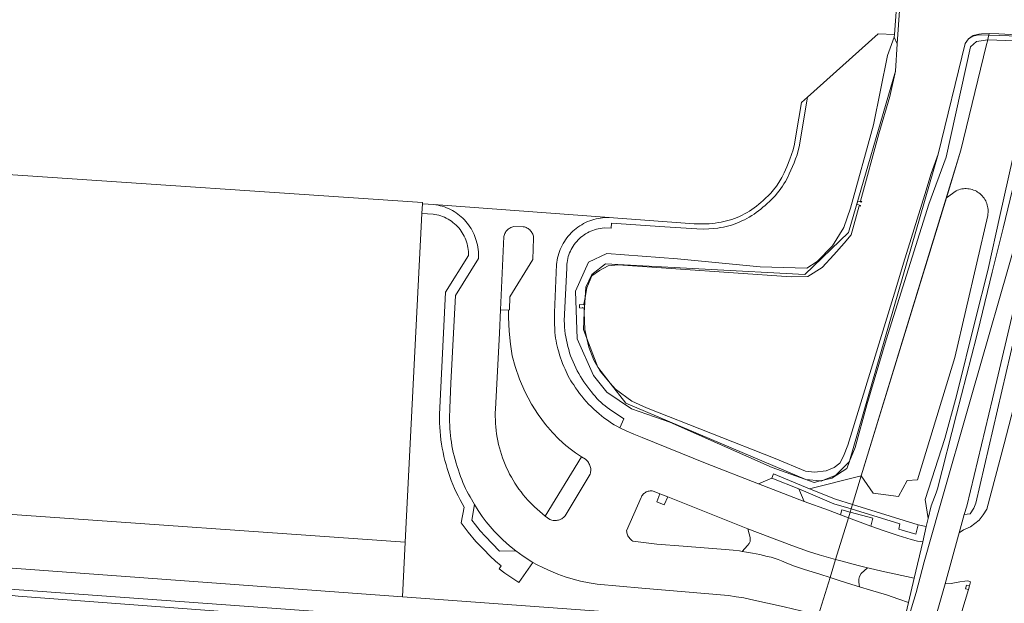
# Model space of a CAD drawing. Header units: metres. Extents: x 89888 to 94270, y 464165 to 468904.
# Tile 69 of 256: x 91215 to 91450, y 466301 to 466441. Entities that reach past the tile are written whole.
import ezdxf

# ---------------------------------------------------------------- set-up
doc = ezdxf.new("R2010")
doc.units = ezdxf.units.M
for name, color, linetype, lineweight in [('G_GRENS_ALGEMEEN_0', 251, 'CONTINUOUS', 13), ('T_CULTUURGRENS_0', 251, 'CONTINUOUS', 13), ('T_HEK_LIJN_0', 251, 'CONTINUOUS', 13), ('V_WEGGRENS_0', 251, 'CONTINUOUS', 13), ('W_WALBESCHERMING_LIJN_0', 251, 'CONTINUOUS', 13), ('W_WATERGRENS_0', 251, 'CONTINUOUS', 13)]:
    doc.layers.add(name, color=color, linetype=linetype, lineweight=lineweight)

msp = doc.modelspace()

# ---------------------------------------------------------------- linework, layer by layer
at = {"layer": 'G_GRENS_ALGEMEEN_0'}
for p, q in [((91424.12, 466437.5), (91432.29, 466539.21)), ((91168.75, 466406.9), (91311.23, 466397.3)), ((91311.23, 466397.3), (91311.22, 466397.02))]:
    msp.add_line(p, q, dxfattribs=at)
at = {"layer": 'T_CULTUURGRENS_0'}
for p, q in [((91424.07, 466436.84), (91424.12, 466437.5)), ((91424.07, 466436.84), (91424.79, 466435.25)), ((91446.11, 466434.78), (91446.48, 466436.28)), ((91446.48, 466436.28), (91446.59, 466436.76)), ((91446.48, 466436.28), (91446.48, 466436.28)), ((91446.59, 466436.76), (91446.75, 466437.39)), ((91436.55, 466398.44), (91440.05, 466409.87)), ((91416.18, 466331.91), (91436.55, 466398.44)), ((91413.42, 466335.38), (91413.38, 466335.29)), ((91403.79, 466328.81), (91416.18, 466331.91)), ((91407.18, 466330.86), (91406.39, 466330.66)), ((91431.75, 466319.74), (91429.84, 466320.18)), ((91307.1, 466315.97), (91306.44, 466302.94))]:
    msp.add_line(p, q, dxfattribs=at)
for points in [[(91406.39, 466330.66), (91404.93, 466330.3), (91394.85, 466333.91), (91370.42, 466344.76), (91361.21, 466347.9), (91355.34, 466351.91), (91352.1, 466355.89), (91348.26, 466364.67), (91347.86, 466376.07), (91350.92, 466383), (91355.31, 466385.08), (91372.23, 466383.79), (91391.98, 466381.91), (91403.18, 466381.56), (91405.62, 466383.18), (91409.34, 466386.96), (91412.04, 466391.33), (91413.59, 466395.93), (91419.13, 466415.93), (91422.5, 466432.53), (91424.07, 466436.84)], [(91446.48, 466436.28), (91443.8, 466435.82), (91442.34, 466434.6), (91436.49, 466408.13), (91432.38, 466396.9), (91422.18, 466364.41), (91417.49, 466348.84), (91414.76, 466338.66), (91413.42, 466335.38)], [(91453.84, 466414.53), (91454.77, 466418.96), (91459.26, 466435.73), (91446.48, 466436.28)], [(91432.21, 466321.71), (91431.46, 466326.23), (91436.21, 466340.86), (91439.02, 466351.07), (91443.51, 466369.4), (91446.44, 466381.07), (91449.46, 466394.44), (91452.4, 466407.61), (91453.84, 466414.53)], [(91416.18, 466331.91), (91419.02, 466327.71), (91425.09, 466326.97), (91427.14, 466330.73), (91429.63, 466330.9), (91438.55, 466360.2), (91446.44, 466394.22), (91446.5, 466394.57), (91446.53, 466394.93), (91446.54, 466395.29), (91446.53, 466395.64), (91446.49, 466396), (91446.43, 466396.35), (91446.35, 466396.7), (91446.24, 466397.04), (91446.11, 466397.38), (91445.96, 466397.7), (91445.78, 466398.02), (91445.59, 466398.32), (91445.37, 466398.6), (91445.14, 466398.88), (91444.89, 466399.13), (91444.62, 466399.37), (91444.34, 466399.59), (91444.04, 466399.79), (91443.74, 466399.98), (91443.41, 466400.14), (91443.08, 466400.27), (91442.74, 466400.39), (91442.4, 466400.48), (91442.05, 466400.55), (91441.69, 466400.6), (91441.33, 466400.62), (91440.98, 466400.62), (91440.62, 466400.59), (91440.26, 466400.54), (91439.91, 466400.47), (91439.57, 466400.37), (91439.23, 466400.25), (91438.9, 466400.11), (91436.55, 466398.44)], [(91413.38, 466335.29), (91412.71, 466333.65), (91409.19, 466331.36), (91407.18, 466330.86)], [(91306.44, 466302.94), (91209.69, 466310), (91206.21, 466309.69), (91203.2, 466308.53), (91199.62, 466305.45)], [(91302.6, 466298.2), (91204.72, 466305.35), (91204.31, 466304.92), (91205.26, 466304.14), (91214.48, 466303.08), (91320.82, 466295.08)], [(91306.44, 466302.94), (91375.21, 466297.92), (91389.19, 466296.9), (91394.36, 466295.85), (91397.98, 466293.95), (91401.13, 466291.04), (91401.04, 466289.25)]]:
    msp.add_lwpolyline(points, dxfattribs=at)
at = {"layer": 'T_HEK_LIJN_0'}
for p, q in [((91446.75, 466437.39), (91446.83, 466437.72)), ((91446.11, 466434.78), (91446.48, 466436.28)), ((91446.48, 466436.28), (91446.59, 466436.76)), ((91446.59, 466436.76), (91446.75, 466437.39)), ((91440.05, 466409.87), (91446.11, 466434.78)), ((91416.18, 466331.91), (91440.05, 466409.87)), ((91311.22, 466397.02), (91311.1, 466394.71)), ((91311.23, 466397.3), (91311.22, 466397.02)), ((91311.1, 466394.71), (91307.1, 466315.97)), ((91414.08, 466325.04), (91416.18, 466331.91)), ((91413.75, 466323.96), (91414.08, 466325.04)), ((91413.11, 466321.87), (91413.52, 466323.22)), ((91413.52, 466323.22), (91413.75, 466323.96)), ((91410.05, 466311.88), (91413.11, 466321.87)), ((91408.72, 466307.53), (91410.05, 466311.88)), ((91405.98, 466298.58), (91408.72, 466307.53))]:
    msp.add_line(p, q, dxfattribs=at)
at = {"layer": 'V_WEGGRENS_0'}
for p, q in [((91311.22, 466397.02), (91311.1, 466394.71)), ((91313.92, 466396.82), (91311.22, 466397.02)), ((91311.22, 466397.02), (91311.22, 466397.02)), ((91355.91, 466393.7), (91313.92, 466396.82)), ((91307.1, 466315.97), (91311.1, 466394.71)), ((91311.1, 466394.71), (91311.1, 466394.71)), ((91356.94, 466393.63), (91355.91, 466393.7)), ((91329.89, 466371.62), (91331.79, 466371.57)), ((91349.24, 466336.43), (91340.58, 466322.22)), ((91394.77, 466331.35), (91391.59, 466330)), ((91402.53, 466325.76), (91391.59, 466330)), ((91394.77, 466331.35), (91401.28, 466328.75)), ((91368.02, 466327.6), (91369.89, 466326.86)), ((91389.07, 466319.21), (91369.89, 466326.86)), ((91402.53, 466325.76), (91401.28, 466328.75)), ((91429.84, 466320.18), (91414.08, 466325.04)), ((91203.4, 466323.31), (91307.1, 466315.97)), ((91413.11, 466321.87), (91411.21, 466322.57)), ((91418.5, 466319.87), (91413.11, 466321.87)), ((91439.46, 466296.82), (91441.82, 466304.68)), ((91442.07, 466305.53), (91441.82, 466304.68))]:
    msp.add_line(p, q, dxfattribs=at)
for points in [[(91439.62, 466318.28), (91440.63, 466319), (91442.32, 466319.7), (91443.4, 466320.44), (91444.37, 466321.31), (91445.4, 466322.55), (91446.24, 466323.93), (91450.39, 466339.54), (91455.45, 466359.25), (91459.35, 466375.13), (91465.04, 466399.38), (91469.91, 466421.42), (91472.84, 466435.14), (91476.3, 466452.32), (91478.95, 466465.1), (91482.61, 466481.3), (91486.57, 466497.45), (91490.17, 466511.26)], [(91403.34, 466422.55), (91420.22, 466437.67), (91424.12, 466437.5)], [(91358.4, 466343.37), (91359.42, 466345.49), (91355.97, 466347.82), (91355.43, 466348.21), (91354.9, 466348.62), (91354.39, 466349.04), (91353.89, 466349.49), (91353.41, 466349.95), (91352.95, 466350.43), (91352.5, 466350.92), (91352.07, 466351.43), (91351.66, 466351.96), (91351.27, 466352.49), (91350.78, 466353.1), (91350.31, 466353.72), (91349.86, 466354.36), (91349.42, 466355.01), (91349.01, 466355.67), (91348.61, 466356.35), (91348.24, 466357.03), (91347.88, 466357.73), (91347.55, 466358.43), (91347.24, 466359.15), (91346.94, 466359.87), (91346.67, 466360.61), (91346.42, 466361.35), (91346.2, 466362.09), (91345.99, 466362.85), (91345.81, 466363.6), (91345.65, 466364.37), (91345.51, 466365.14), (91345.39, 466365.91), (91345.3, 466366.69), (91345.23, 466367.46), (91345.18, 466368.24), (91345.15, 466369.02), (91345.74, 466381.58), (91345.75, 466382.04), (91345.77, 466382.51), (91345.82, 466382.97), (91345.9, 466383.44), (91345.99, 466383.9), (91346.11, 466384.35), (91346.25, 466384.79), (91346.42, 466385.23), (91346.6, 466385.66), (91346.8, 466386.08), (91347.03, 466386.49), (91347.27, 466386.89), (91347.54, 466387.28), (91347.82, 466387.65), (91348.12, 466388.01), (91348.44, 466388.35), (91348.77, 466388.68), (91349.12, 466388.99), (91349.49, 466389.28), (91349.87, 466389.55), (91350.26, 466389.81), (91350.66, 466390.05), (91351.08, 466390.26), (91351.5, 466390.46), (91351.94, 466390.63), (91352.38, 466390.78), (91352.83, 466390.92), (91353.28, 466391.02), (91353.74, 466391.11), (91354.2, 466391.17), (91354.67, 466391.22), (91356.37, 466391.15), (91356.42, 466392.33), (91369.17, 466391.45), (91376.86, 466390.99), (91378.37, 466390.96), (91379.72, 466391.02), (91380.82, 466391.08), (91381.88, 466391.19), (91382.54, 466391.3), (91383.2, 466391.42), (91383.85, 466391.57), (91384.5, 466391.73), (91385.14, 466391.92), (91385.77, 466392.13), (91386.4, 466392.36), (91387.02, 466392.61), (91387.63, 466392.89), (91388.24, 466393.18), (91388.83, 466393.49), (91389.41, 466393.82), (91389.98, 466394.17), (91390.54, 466394.54), (91391.08, 466394.92), (91391.62, 466395.33), (91392.13, 466395.75), (91392.64, 466396.19), (91393.18, 466396.62), (91393.71, 466397.06), (91394.22, 466397.52), (91394.72, 466398), (91395.2, 466398.5), (91395.66, 466399.01), (91396.11, 466399.53), (91396.54, 466400.08), (91396.95, 466400.63), (91397.34, 466401.2), (91397.71, 466401.78), (91398.07, 466402.37), (91398.52, 466403.25), (91398.95, 466404.14), (91399.36, 466405.03), (91399.76, 466405.93), (91400.13, 466406.84), (91400.49, 466407.76), (91400.84, 466408.69), (91401.39, 466410.99), (91401.83, 466413.47), (91403.34, 466422.55)], [(91403.34, 466422.55), (91401.87, 466421.23), (91400.64, 466413.73), (91400.21, 466411.29), (91399.88, 466409.91), (91399.53, 466408.81), (91399.12, 466407.65), (91398.39, 466405.86), (91397.75, 466404.42), (91397.19, 466403.28), (91396.45, 466402.08), (91395.9, 466401.23), (91395.23, 466400.37), (91394.53, 466399.57), (91392.69, 466397.76), (91392.18, 466397.31), (91391.66, 466396.87), (91391.13, 466396.45), (91390.58, 466396.03), (91390.02, 466395.64), (91389.46, 466395.26), (91388.88, 466394.89), (91388.3, 466394.57), (91387.71, 466394.27), (91387.1, 466393.98), (91386.49, 466393.72), (91385.86, 466393.48), (91385.23, 466393.26), (91384.6, 466393.06), (91383.95, 466392.89), (91383.3, 466392.73), (91382.65, 466392.6), (91381.99, 466392.49), (91381.27, 466392.39), (91380.56, 466392.3), (91379.84, 466392.24), (91379.11, 466392.2), (91378.39, 466392.18), (91377.66, 466392.17), (91376.94, 466392.2), (91376.22, 466392.24), (91356.94, 466393.63)], [(91464.04, 466412.62), (91459.16, 466392.71), (91452.94, 466365.59), (91443.59, 466325.35), (91443.09, 466324.18), (91442.24, 466322.8), (91440.83, 466322.63)], [(91323.65, 466325.04), (91322.61, 466326.87), (91322.23, 466327.53), (91321.87, 466328.2), (91321.53, 466328.88), (91321.21, 466329.57), (91320.9, 466330.27), (91320.62, 466330.97), (91320.35, 466331.69), (91320.11, 466332.41), (91319.8, 466333.25), (91319.51, 466334.1), (91319.24, 466334.95), (91319, 466335.81), (91318.78, 466336.67), (91318.59, 466337.48), (91318.43, 466338.29), (91318.28, 466339.1), (91318.15, 466339.91), (91318.04, 466340.73), (91317.94, 466341.55), (91317.87, 466342.37), (91317.79, 466343.19), (91317.74, 466344.01), (91317.7, 466344.83), (91317.69, 466345.65), (91317.7, 466346.47), (91317.73, 466347.29), (91317.78, 466348.11), (91318.04, 466354.05), (91319.08, 466375.04), (91324.64, 466383.89), (91324.65, 466384.44), (91324.65, 466384.98), (91324.61, 466385.53), (91324.56, 466386.07), (91324.48, 466386.61), (91324.38, 466387.14), (91324.25, 466387.67), (91324.1, 466388.19), (91323.93, 466388.71), (91323.75, 466389.2), (91323.55, 466389.68), (91323.33, 466390.16), (91323.09, 466390.62), (91322.83, 466391.08), (91322.55, 466391.52), (91322.25, 466391.95), (91321.94, 466392.36), (91321.6, 466392.76), (91321.25, 466393.15), (91320.88, 466393.52), (91320.5, 466393.88), (91320.1, 466394.21), (91319.68, 466394.53), (91319.26, 466394.84), (91318.82, 466395.12), (91318.37, 466395.38), (91317.9, 466395.62), (91317.43, 466395.85), (91316.95, 466396.05), (91316.46, 466396.23), (91315.96, 466396.39), (91315.46, 466396.53), (91314.95, 466396.65), (91314.43, 466396.74), (91313.92, 466396.82)], [(91311.1, 466394.71), (91313.74, 466394.53), (91314.21, 466394.46), (91314.68, 466394.36), (91315.14, 466394.25), (91315.6, 466394.11), (91316.04, 466393.95), (91316.49, 466393.76), (91316.92, 466393.56), (91317.34, 466393.33), (91317.75, 466393.08), (91318.14, 466392.82), (91318.52, 466392.53), (91318.89, 466392.23), (91319.24, 466391.9), (91319.58, 466391.57), (91319.9, 466391.21), (91320.2, 466390.84), (91320.49, 466390.45), (91320.75, 466390.06), (91320.99, 466389.65), (91321.21, 466389.22), (91321.42, 466388.79), (91321.6, 466388.35), (91321.76, 466387.9), (91321.89, 466387.44), (91322, 466386.97), (91322.1, 466386.51), (91322.16, 466386.03), (91322.21, 466385.56), (91322.23, 466385.08), (91322.22, 466384.6), (91316.73, 466375.81), (91315.26, 466346.54), (91315.27, 466345.53), (91315.3, 466344.52), (91315.35, 466343.51), (91315.42, 466342.51), (91315.52, 466341.5), (91315.64, 466340.5), (91315.79, 466339.5), (91315.95, 466338.51), (91316.15, 466337.52), (91316.36, 466336.53), (91316.6, 466335.55), (91316.86, 466334.58), (91317.14, 466333.61), (91317.45, 466332.65), (91317.77, 466331.7), (91318.12, 466330.75), (91318.5, 466329.82), (91318.89, 466328.89), (91319.31, 466327.97), (91319.74, 466327.06), (91320.2, 466326.16), (91320.68, 466325.28), (91321.18, 466324.4), (91320.49, 466320.63), (91322.13, 466318.37), (91324.02, 466316.13), (91325.78, 466314.31), (91327.4, 466312.69), (91328.69, 466311.5), (91330.07, 466310.37), (91329.55, 466309.6), (91330.96, 466308.61), (91334.28, 466306.32), (91337.66, 466311.16)], [(91355.91, 466393.7), (91355.38, 466393.71), (91354.85, 466393.69), (91354.32, 466393.64), (91353.79, 466393.58), (91353.27, 466393.49), (91352.75, 466393.38), (91352.23, 466393.25), (91351.73, 466393.09), (91351.23, 466392.91), (91350.73, 466392.72), (91350.25, 466392.5), (91349.77, 466392.26), (91349.31, 466391.99), (91348.86, 466391.72), (91348.42, 466391.41), (91348, 466391.1), (91347.59, 466390.76), (91347.19, 466390.41), (91346.81, 466390.04), (91346.45, 466389.65), (91346.1, 466389.25), (91345.77, 466388.83), (91345.46, 466388.4), (91345.16, 466387.96), (91344.89, 466387.5), (91344.64, 466387.03), (91344.4, 466386.56), (91344.19, 466386.07), (91344, 466385.58), (91343.83, 466385.07), (91343.69, 466384.56), (91343.56, 466384.04), (91343.46, 466383.52), (91343.38, 466383), (91343.32, 466382.47), (91342.77, 466370.95), (91342.79, 466368.47), (91342.85, 466366.84), (91342.9, 466366.18), (91342.98, 466365.53), (91343.07, 466364.87), (91343.19, 466364.22), (91343.32, 466363.58), (91343.47, 466362.93), (91343.64, 466362.3), (91343.82, 466361.58), (91344.02, 466360.87), (91344.24, 466360.16), (91344.48, 466359.46), (91344.74, 466358.77), (91345.02, 466358.09), (91345.33, 466357.42), (91345.56, 466356.85), (91345.81, 466356.28), (91346.09, 466355.73), (91346.38, 466355.19), (91346.7, 466354.66), (91347.03, 466354.14), (91347.39, 466353.63), (91347.85, 466352.95), (91348.32, 466352.28), (91348.81, 466351.62), (91349.31, 466350.97), (91349.83, 466350.33), (91350.39, 466349.69), (91350.97, 466349.07), (91351.57, 466348.46), (91352.18, 466347.87), (91352.82, 466347.3), (91353.46, 466346.74), (91354.04, 466346.26), (91354.63, 466345.8), (91355.23, 466345.36), (91355.84, 466344.93), (91356.47, 466344.51), (91357.1, 466344.12), (91357.75, 466343.74), (91358.4, 466343.37)], [(91331.79, 466371.57), (91332.04, 466371.6), (91332.1, 466374.71), (91337.64, 466383.66), (91337.82, 466388.74), (91337.8, 466388.99), (91337.75, 466389.23), (91337.68, 466389.47), (91337.6, 466389.71), (91337.49, 466389.94), (91337.37, 466390.16), (91337.23, 466390.36), (91337.07, 466390.56), (91336.89, 466390.73), (91336.7, 466390.9), (91336.5, 466391.05), (91336.28, 466391.18), (91336.06, 466391.29), (91335.83, 466391.38), (91335.59, 466391.45), (91335.34, 466391.51), (91333.11, 466391.54), (91332.86, 466391.48), (91332.62, 466391.41), (91332.38, 466391.31), (91332.15, 466391.19), (91331.93, 466391.06), (91331.72, 466390.91), (91331.53, 466390.73), (91331.35, 466390.55), (91331.19, 466390.35), (91331.05, 466390.13), (91330.93, 466389.91), (91330.82, 466389.67), (91330.74, 466389.43), (91330.68, 466389.18), (91329.89, 466371.62)], [(91329.89, 466371.62), (91329.65, 466366.07), (91328.67, 466347.81), (91328.64, 466346.96), (91328.63, 466346.12), (91328.65, 466345.27), (91328.68, 466344.43), (91328.75, 466343.58), (91328.84, 466342.74), (91328.95, 466341.9), (91329.08, 466341.07), (91329.24, 466340.24), (91329.42, 466339.41), (91329.62, 466338.59), (91329.85, 466337.77), (91330.1, 466336.97), (91330.37, 466336.17), (91330.67, 466335.37), (91330.99, 466334.59), (91331.33, 466333.81), (91331.69, 466333.05), (91332.07, 466332.29), (91332.48, 466331.55), (91332.9, 466330.82), (91333.35, 466330.1), (91333.81, 466329.39), (91334.3, 466328.7), (91334.8, 466328.02), (91335.32, 466327.36), (91335.87, 466326.71), (91336.43, 466326.07), (91338.04, 466324.5), (91340.58, 466322.22)], [(91349.24, 466336.43), (91347.86, 466337.38), (91346.86, 466338.12), (91345.54, 466339.16), (91343.86, 466340.65), (91342.29, 466342.29), (91340.69, 466344.2), (91338.9, 466346.57), (91337.32, 466349.03), (91335.71, 466352.11), (91334.4, 466354.99), (91333.36, 466358.07), (91332.69, 466360.59), (91332.27, 466363.39), (91331.94, 466366.53), (91331.79, 466369.9), (91331.79, 466371.57)], [(91391.59, 466330), (91378.95, 466334.91), (91363.76, 466341.05), (91361.81, 466341.85), (91359.93, 466342.66), (91358.4, 466343.37)], [(91340.58, 466322.22), (91341.7, 466321.46), (91341.95, 466321.36), (91342.2, 466321.29), (91342.46, 466321.23), (91342.73, 466321.2), (91342.99, 466321.19), (91343.26, 466321.21), (91343.52, 466321.24), (91343.78, 466321.3), (91344.04, 466321.39), (91344.28, 466321.49), (91344.52, 466321.62), (91344.74, 466321.76), (91344.95, 466321.93), (91345.14, 466322.11), (91345.32, 466322.3), (91351.34, 466332.31), (91351.4, 466332.57), (91351.45, 466332.83), (91351.47, 466333.09), (91351.47, 466333.35), (91351.46, 466333.62), (91351.41, 466333.88), (91351.35, 466334.14), (91351.27, 466334.39), (91351.17, 466334.63), (91351.05, 466334.87), (91350.91, 466335.09), (91350.75, 466335.3), (91350.58, 466335.5), (91350.39, 466335.69), (91350.19, 466335.85), (91349.24, 466336.43)], [(91403.79, 466328.81), (91395.19, 466332.4), (91394.77, 466331.35)], [(91368.02, 466327.6), (91367.05, 466327.99), (91366.83, 466328.09), (91366.61, 466328.17), (91366.38, 466328.22), (91366.15, 466328.26), (91365.91, 466328.27), (91365.67, 466328.27), (91365.44, 466328.24), (91365.21, 466328.18), (91364.98, 466328.11), (91364.76, 466328.02), (91364.55, 466327.91), (91364.36, 466327.77), (91364.17, 466327.62), (91364.01, 466327.46), (91363.85, 466327.28), (91363.72, 466327.08), (91363.6, 466326.88), (91363.5, 466326.66), (91360.07, 466318.73), (91360.09, 466318.48), (91360.13, 466318.23), (91360.2, 466317.99), (91360.28, 466317.76), (91360.38, 466317.53), (91360.5, 466317.31), (91360.64, 466317.1), (91360.79, 466316.91), (91360.96, 466316.72), (91361.15, 466316.56), (91361.34, 466316.4), (91361.55, 466316.27), (91367.31, 466315.56), (91373.56, 466315.07), (91382.71, 466314.34), (91385.51, 466314.1), (91387.04, 466313.9), (91387.67, 466313.79)], [(91369.89, 466326.86), (91369.04, 466324.93), (91367.31, 466325.64), (91368.02, 466327.6)], [(91401.28, 466328.75), (91409.66, 466325.21), (91413.75, 466323.96)], [(91414.08, 466325.04), (91410.03, 466326.28), (91403.79, 466328.81)], [(91333.52, 466313.95), (91329.68, 466313.88), (91326.19, 466317.45), (91325.06, 466318.71), (91323.87, 466320.19), (91323.02, 466321.28), (91323.65, 466325.04)], [(91333.52, 466313.95), (91332.05, 466315.11), (91330.44, 466316.55), (91329.26, 466317.74), (91328.38, 466318.68), (91327.38, 466319.78), (91326.48, 466320.89), (91325.46, 466322.18), (91324.57, 466323.61), (91323.65, 466325.04)], [(91411.21, 466322.57), (91408.36, 466323.63), (91402.53, 466325.76)], [(91413.52, 466323.22), (91411.53, 466323.75), (91411.21, 466322.57)], [(91418.5, 466319.87), (91418.93, 466321.76), (91413.52, 466323.22)], [(91413.75, 466323.96), (91425.43, 466320.4), (91425.15, 466319.16), (91429.27, 466317.91), (91429.84, 466320.18)], [(91430.9, 466316.11), (91429.67, 466316.27), (91428.12, 466316.67), (91425.06, 466317.58), (91421.67, 466318.69), (91418.5, 466319.87)], [(91389.07, 466319.21), (91389.38, 466318), (91389.6, 466317.09), (91389.6, 466316.55), (91389.58, 466316.13), (91389.41, 466315.71), (91388.96, 466315.18), (91387.67, 466313.79)], [(91410.05, 466311.88), (91408.33, 466312.34), (91406.11, 466313.01), (91403.57, 466313.81), (91399.58, 466315.18), (91389.07, 466319.21)], [(91337.66, 466311.16), (91335.34, 466312.68), (91333.52, 466313.95)], [(91387.67, 466313.79), (91388.7, 466313.63), (91390.14, 466313.41), (91391.93, 466313.05), (91393.71, 466312.61), (91394.63, 466312.39), (91395.59, 466312.12), (91396.3, 466311.88), (91397.12, 466311.57), (91398.2, 466311.1), (91400, 466310.37), (91402.61, 466309.49), (91406.25, 466308.34), (91408.72, 466307.53)], [(91337.66, 466311.16), (91338.52, 466310.7), (91340.14, 466309.88), (91341.9, 466309.08), (91343.59, 466308.38), (91345.32, 466307.72), (91347.26, 466307.15), (91349.06, 466306.66), (91351.09, 466306.28), (91353.02, 466305.95), (91363.66, 466304.98), (91384.44, 466303.21), (91386.3, 466302.96), (91388.08, 466302.65), (91389.8, 466302.3), (91397.78, 466300.57), (91403.76, 466299.13), (91405.98, 466298.58)], [(91417.71, 466309.85), (91415.42, 466310.44), (91411.28, 466311.55), (91410.05, 466311.88)], [(91415.81, 466305.33), (91415.6, 466306.45), (91415.62, 466307.12), (91415.77, 466307.76), (91416.17, 466308.47), (91417.71, 466309.85)], [(91428.85, 466307.4), (91421.11, 466309.07), (91418.08, 466309.75), (91417.71, 466309.85)], [(91408.72, 466307.53), (91410.7, 466306.89), (91413.98, 466305.88), (91415.81, 466305.33)], [(91442.07, 466305.53), (91442.32, 466306.51), (91441.69, 466306.72), (91441, 466306.7), (91439.8, 466306.51), (91437.68, 466306.12), (91436.24, 466306.06)], [(91441.82, 466304.68), (91441.17, 466304.87), (91441.4, 466305.7), (91442.07, 466305.53)], [(91415.81, 466305.33), (91418.41, 466304.55), (91422.24, 466303.37), (91425.21, 466302.37), (91427.48, 466301.57)]]:
    msp.add_lwpolyline(points, dxfattribs=at)
at = {"layer": 'W_WALBESCHERMING_LIJN_0'}
for p, q in [((91425.44, 466444.41), (91424.79, 466435.25)), ((91424.79, 466435.25), (91424.37, 466428.77)), ((91434.57, 466408.84), (91441.02, 466435.38)), ((91413.42, 466335.38), (91434.57, 466408.84)), ((91350.13, 466374.53), (91349.94, 466370.99))]:
    msp.add_line(p, q, dxfattribs=at)
for points in [[(91441.02, 466435.38), (91441.83, 466436.51), (91442.97, 466437.26), (91444.31, 466437.57)], [(91444.31, 466437.57), (91444.43, 466437.59), (91444.93, 466437.71), (91446.83, 466437.72)], [(91446.83, 466437.72), (91449.12, 466437.66), (91460.49, 466437.05)], [(91424.37, 466428.77), (91413.12, 466390.11), (91402.69, 466380.04), (91355.03, 466382.61), (91351.73, 466380.04), (91350.27, 466377.03), (91350.13, 466374.53)], [(91460.31, 466413.23), (91453.54, 466389.33), (91442.51, 466350.74), (91434.92, 466324.19)], [(91349.94, 466370.99), (91349.72, 466366.87), (91350.55, 466364.73)], [(91350.55, 466364.73), (91353.2, 466357.9), (91356.15, 466354.1)], [(91356.15, 466354.1), (91359.88, 466349.3), (91402.97, 466331.01), (91406.39, 466330.66)], [(91407.18, 466330.86), (91410.1, 466332.01), (91413.38, 466335.29)], [(91413.38, 466335.29), (91413.4, 466335.31), (91413.42, 466335.38)], [(91406.39, 466330.66), (91406.62, 466330.64), (91407.18, 466330.86)], [(91434.92, 466324.19), (91431.25, 466311.32), (91429.35, 466303.97), (91423.61, 466285.06)]]:
    msp.add_lwpolyline(points, dxfattribs=at)
at = {"layer": 'W_WATERGRENS_0'}
for p, q in [((91444.29, 466437.47), (91446.75, 466437.39)), ((91446.75, 466437.39), (91446.75, 466437.39)), ((91432.92, 466324.72), (91432.21, 466321.71)), ((91440.83, 466322.63), (91439.62, 466318.28)), ((91431.75, 466319.74), (91432.21, 466321.71)), ((91430.9, 466316.11), (91431.75, 466319.74)), ((91428.85, 466307.4), (91430.9, 466316.11)), ((91427.48, 466301.57), (91428.85, 466307.4)), ((91436.24, 466306.06), (91434.22, 466298.79)), ((91425.71, 466294.03), (91427.48, 466301.57))]:
    msp.add_line(p, q, dxfattribs=at)
for points in [[(91441.02, 466435.38), (91441.88, 466436.46), (91442.88, 466437.09), (91444.29, 466437.47)], [(91446.75, 466437.39), (91458.91, 466436.97), (91460.6, 466436.28)], [(91424.37, 466428.77), (91423.01, 466422.66), (91420.39, 466413.74), (91415.98, 466397.66), (91416.3, 466397.56), (91416.25, 466397.39), (91415.36, 466397.65), (91415.11, 466396.87), (91416.04, 466396.59), (91415.98, 466396.42), (91415.66, 466396.51), (91413.77, 466389.59), (91412.12, 466387.58), (91409.62, 466384.77), (91406.85, 466381.72), (91403.44, 466379.63), (91399.45, 466379.5), (91358, 466382.38), (91355.68, 466382.11), (91353.55, 466381.06), (91351.77, 466379.74), (91350.55, 466376.86), (91350.13, 466374.53)], [(91455.7, 466414.14), (91453.48, 466405.04), (91450.12, 466391.18), (91447.5, 466380.63), (91444.64, 466368.77), (91443.73, 466365.14), (91438.98, 466346.67), (91434.43, 466328.8), (91434.15, 466327.78), (91432.92, 466324.72)], [(91440.83, 466322.63), (91441.43, 466324.64), (91447.63, 466350.35), (91456.63, 466388.57), (91462.2, 466412.12), (91462.39, 466412.92)], [(91356.15, 466354.1), (91357.38, 466352.65), (91361.31, 466349.77), (91364.84, 466348.17), (91395.59, 466336.06), (91402.89, 466333.03), (91405.03, 466332.78), (91407.77, 466333.05), (91409.75, 466333.9), (91411.1, 466334.93), (91411.97, 466336.62), (91413.02, 466339.2), (91424.46, 466376.67), (91426.27, 466382.8), (91431.39, 466399.25), (91432.96, 466404.28), (91434.57, 466408.84)], [(91350.13, 466374.53), (91349.85, 466372.99), (91349.86, 466372.85), (91348.77, 466372.86), (91348.76, 466372.06), (91349.46, 466372.02), (91349.48, 466372.15), (91349.67, 466372.11), (91349.85, 466372.01), (91349.91, 466371.86), (91349.94, 466370.99)], [(91349.94, 466370.99), (91350.08, 466366.91), (91350.55, 466364.73)], [(91350.55, 466364.73), (91350.99, 466362.66), (91352.2, 466359.57), (91353.75, 466356.94), (91356.15, 466354.1)], [(91439.62, 466318.28), (91439.47, 466317.72), (91436.24, 466306.06)]]:
    msp.add_lwpolyline(points, dxfattribs=at)

doc.saveas('drawing.dxf')
